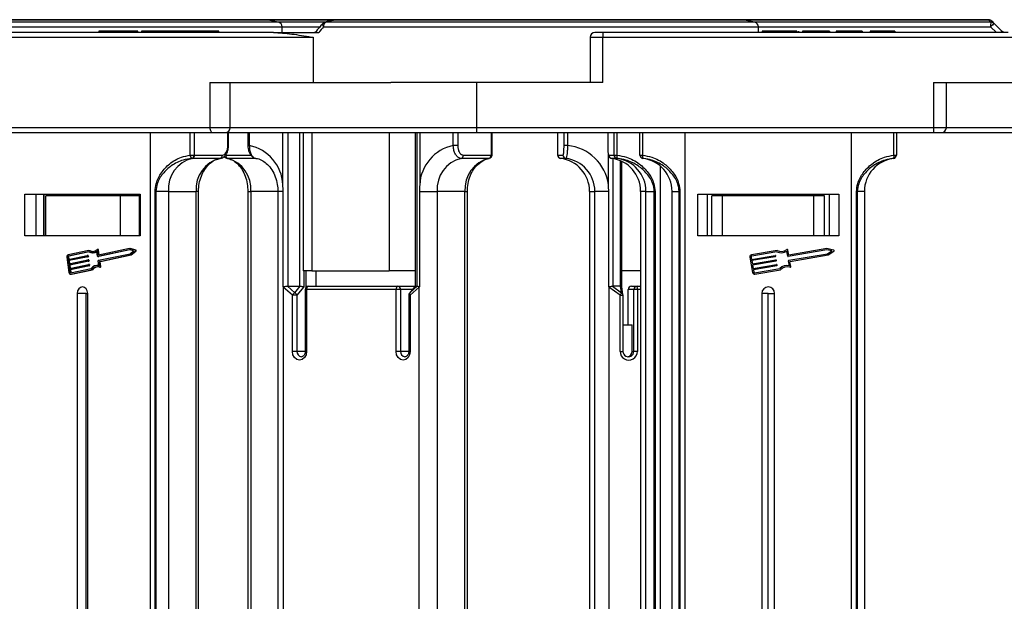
# Model space of a CAD drawing. Header units: millimetres. Extents: x -1177 to 904, y 240 to 1698.
# Tile 10 of 51: x -342 to -189, y 675 to 765. Entities that reach past the tile are written whole.
import ezdxf

# ---------------------------------------------------------------- set-up
doc = ezdxf.new("R2010")
doc.units = ezdxf.units.MM

msp = doc.modelspace()

# ---------------------------------------------------------------- linework, layer by layer
at = {"color": 8, "linetype": 'Continuous', "lineweight": 25}
for p, q in [((-302.098, 764.887), (-385.757, 764.887)), ((-383.894, 765.252), (-303.922, 765.252)), ((-303.922, 765.252), (-293.412, 765.252)), ((-294.822, 764.887), (-302.098, 764.887)), ((-227.833, 764.887), (-294.709, 764.887)), ((-293.343, 765.252), (-229.657, 765.252)), ((-229.657, 765.252), (-191.344, 765.252)), ((-190.978, 764.887), (-227.833, 764.887)), ((-386.316, 764.152), (-301.495, 764.152)), ((-301.495, 764.152), (-295.67, 764.152)), ((-295.036, 764.152), (-227.23, 764.152)), ((-227.23, 764.152), (-191.005, 764.152)), ((-253.467, 762.517), (-251.467, 762.517)), ((-309.609, 748.417), (-312.766, 748.417)), ((-271.189, 748.417), (-309.609, 748.417)), ((-197.911, 748.417), (-199.911, 748.417)), ((-180.189, 748.417), (-197.911, 748.417)), ((-309.869, 745.636), (-309.961, 745.636)), ((-306.619, 745.636), (-306.83, 745.636)), ((-310.307, 744.127), (-306.366, 744.127)), ((-305.601, 743.631), (-309.964, 743.631)), ((-268.845, 744.13), (-268.753, 744.13)), ((-258.537, 744.13), (-258.534, 744.13)), ((-250.599, 739.524), (-250.599, 744.104)), ((-249.912, 743.6), (-249.912, 723.667)), ((-248.746, 723.667), (-248.746, 743.261)), ((-314.539, 738.47), (-314.908, 738.47)), ((-306.841, 738.47), (-306.403, 738.47)), ((-302.16, 738.47), (-306.403, 738.47)), ((-301.353, 738.47), (-302.16, 738.47)), ((-272.98, 738.47), (-272.611, 738.47)), ((-298.093, 726.067), (-298.093, 723.597)), ((-297.897, 723.167), (-297.686, 723.167)), ((-281.16, 723.167), (-283.039, 723.167)), ((-281.744, 722.29), (-281.533, 722.29)), ((-248.783, 722.29), (-248.337, 722.29)), ((-245.601, 723.167), (-246.099, 723.167)), ((-297.897, 713.517), (-299.192, 713.517)), ((-297.897, 713.517), (-297.686, 713.517)), ((-281.744, 713.517), (-283.039, 713.517)), ((-281.744, 713.517), (-281.533, 713.517)), ((-248.783, 713.517), (-248.337, 713.517))]:
    msp.add_line(p, q, dxfattribs=at)
at = {"color": 7, "linetype": 'Continuous', "lineweight": 25}
for p, q in [((-304.069, 765.267), (-383.758, 765.267)), ((-293.265, 765.267), (-304.069, 765.267)), ((-302.098, 764.887), (-303.922, 765.252)), ((-293.463, 765.233), (-294.827, 764.87)), ((-229.804, 765.267), (-293.265, 765.267)), ((-191.336, 765.267), (-229.804, 765.267)), ((-227.833, 764.887), (-229.657, 765.252)), ((-302.842, 763.267), (-354.392, 763.267)), ((-330.073, 763.492), (-330.073, 763.267)), ((-328.825, 763.467), (-328.825, 763.267)), ((-327.657, 763.467), (-327.657, 763.267)), ((-325.811, 763.467), (-325.811, 763.267)), ((-324.71, 763.467), (-324.71, 763.267)), ((-324.023, 763.267), (-324.023, 763.492)), ((-323.453, 763.467), (-323.453, 763.267)), ((-322.512, 763.467), (-323.453, 763.467)), ((-322.512, 763.467), (-322.512, 763.267)), ((-321.696, 763.467), (-322.512, 763.467)), ((-321.696, 763.467), (-321.696, 763.267)), ((-318.37, 763.467), (-321.696, 763.467)), ((-318.37, 763.467), (-318.37, 763.267)), ((-317.366, 763.467), (-318.37, 763.467)), ((-317.366, 763.467), (-317.366, 763.267)), ((-316.425, 763.467), (-317.366, 763.467)), ((-316.425, 763.467), (-316.425, 763.267)), ((-314.179, 763.467), (-316.425, 763.467)), ((-314.179, 763.467), (-314.179, 763.267)), ((-312.865, 763.467), (-312.865, 763.267)), ((-312.857, 763.467), (-312.857, 763.267)), ((-311.871, 763.467), (-312.857, 763.467)), ((-311.871, 763.467), (-311.871, 763.267)), ((-311.389, 763.267), (-311.389, 763.492)), ((-302.842, 763.267), (-295.788, 763.267)), ((-301.495, 763.267), (-301.495, 764.152)), ((-251.467, 763.267), (-252.717, 763.267)), ((-251.467, 763.267), (-251.467, 762.517)), ((-188.278, 763.267), (-251.467, 763.267)), ((-227.23, 763.267), (-227.23, 764.152)), ((-226.65, 763.467), (-226.65, 763.267)), ((-223.795, 763.467), (-223.795, 763.267)), ((-222.531, 763.467), (-222.531, 763.267)), ((-221.225, 763.467), (-221.225, 763.267)), ((-220.957, 763.467), (-220.957, 763.267)), ((-220.342, 763.467), (-220.342, 763.267)), ((-217.265, 763.467), (-220.342, 763.467)), ((-217.265, 763.467), (-217.265, 763.267)), ((-216.111, 763.467), (-217.265, 763.467)), ((-216.111, 763.467), (-216.111, 763.267)), ((-215.111, 763.467), (-215.111, 763.267)), ((-211.034, 763.467), (-215.111, 763.467)), ((-211.034, 763.467), (-211.034, 763.267)), ((-209.803, 763.467), (-209.803, 763.267)), ((-208.65, 763.467), (-209.803, 763.467)), ((-208.65, 763.467), (-208.65, 763.267)), ((-207.885, 763.467), (-207.885, 763.267)), ((-207.267, 763.467), (-207.267, 763.267)), ((-207.111, 763.467), (-207.111, 763.267)), ((-205.957, 763.467), (-207.111, 763.467)), ((-205.957, 763.467), (-205.957, 763.267)), ((-191.005, 764.152), (-190.104, 763.267)), ((-189.245, 763.486), (-190.441, 764.682)), ((-354.826, 762.517), (-296.93, 762.517)), ((-296.676, 762.549), (-296.676, 755.467)), ((-253.467, 762.517), (-253.467, 755.467)), ((-251.467, 762.517), (-180.5, 762.517)), ((-251.467, 755.467), (-251.467, 762.517)), ((-312.766, 755.467), (-312.766, 748.417)), ((-312.766, 755.467), (-296.676, 755.467)), ((-309.609, 748.417), (-309.609, 755.467)), ((-296.676, 755.467), (-284.562, 755.467)), ((-271.189, 755.467), (-284.562, 755.467)), ((-271.189, 755.467), (-271.189, 748.417)), ((-251.467, 755.467), (-271.189, 755.467)), ((-199.911, 755.467), (-199.911, 748.417)), ((-199.911, 755.467), (-180.189, 755.467)), ((-197.911, 748.417), (-197.911, 755.467)), ((-312.766, 748.417), (-370.915, 748.417)), ((-199.911, 748.417), (-271.189, 748.417)), ((-271.189, 748.417), (-271.189, 747.667)), ((-199.911, 748.417), (-199.911, 747.667)), ((-370.481, 747.667), (-312.332, 747.667)), ((-322.033, 672.667), (-322.033, 747.667)), ((-315.827, 744.13), (-315.827, 747.667)), ((-315.222, 747.667), (-315.222, 744.13)), ((-312.332, 747.667), (-310.359, 747.667)), ((-310.359, 747.667), (-271.189, 747.667)), ((-309.961, 745.636), (-309.961, 747.667)), ((-309.869, 745.636), (-309.869, 747.667)), ((-306.83, 747.667), (-306.83, 745.636)), ((-306.619, 747.667), (-306.619, 745.636)), ((-301.38, 739.524), (-301.38, 747.667)), ((-300.608, 747.667), (-300.608, 723.667)), ((-298.716, 723.667), (-298.716, 747.667)), ((-298.206, 747.667), (-298.206, 726.067)), ((-296.892, 747.667), (-296.892, 726.067)), ((-284.818, 747.667), (-284.818, 726.067)), ((-280.738, 747.667), (-280.738, 723.665)), ((-280.728, 747.667), (-280.728, 723.667)), ((-280.454, 723.667), (-280.454, 747.667)), ((-280.042, 747.667), (-280.042, 739.524)), ((-274.803, 745.636), (-274.803, 747.667)), ((-274.105, 747.667), (-274.105, 745.636)), ((-271.189, 747.667), (-199.911, 747.667)), ((-268.845, 744.13), (-268.845, 747.667)), ((-268.753, 744.13), (-268.753, 747.667)), ((-258.537, 747.667), (-258.537, 744.13)), ((-258.534, 747.667), (-258.534, 744.13)), ((-257.535, 745.636), (-257.535, 747.667)), ((-256.983, 747.667), (-256.983, 745.636)), ((-250.726, 747.667), (-250.726, 745.636)), ((-250.723, 747.667), (-250.723, 745.636)), ((-249.724, 744.13), (-249.724, 747.667)), ((-249.278, 747.667), (-249.278, 744.13)), ((-245.689, 744.13), (-245.689, 747.667)), ((-245.294, 747.667), (-245.294, 744.13)), ((-238.689, 747.667), (-238.689, 672.667)), ((-212.689, 672.667), (-212.689, 747.667)), ((-206.084, 744.13), (-206.084, 747.667)), ((-205.689, 747.667), (-205.689, 744.13)), ((-199.911, 747.667), (-198.661, 747.667)), ((-198.661, 747.667), (-180.189, 747.667)), ((-306.83, 745.636), (-306.738, 745.636)), ((-306.826, 745.636), (-306.828, 745.585)), ((-274.105, 745.636), (-274.803, 745.636)), ((-256.983, 745.636), (-257.535, 745.636)), ((-250.723, 745.636), (-250.726, 745.636)), ((-315.827, 744.13), (-315.222, 744.13)), ((-315.524, 743.631), (-315.598, 743.635)), ((-311.187, 743.631), (-315.524, 743.631)), ((-315.222, 744.13), (-315.166, 744.127)), ((-315.166, 744.127), (-310.829, 744.127)), ((-269.258, 743.631), (-273.596, 743.631)), ((-273.238, 744.127), (-268.901, 744.127)), ((-269.185, 743.635), (-269.258, 743.631)), ((-268.901, 744.127), (-268.845, 744.13)), ((-258.534, 744.13), (-258.523, 744.127)), ((-258.523, 744.127), (-257.699, 744.127)), ((-258.281, 743.694), (-258.29, 743.699)), ((-257.263, 743.631), (-258.087, 743.631)), ((-250.559, 744.127), (-249.735, 744.127)), ((-249.299, 743.631), (-250.123, 743.631)), ((-249.735, 744.127), (-249.724, 744.13)), ((-249.724, 744.13), (-249.278, 744.13)), ((-249.285, 743.635), (-249.299, 743.631)), ((-245.689, 744.13), (-245.294, 744.13)), ((-245.25, 743.635), (-245.25, 743.631)), ((-206.128, 743.631), (-206.128, 743.635)), ((-206.084, 744.13), (-205.689, 744.13)), ((-248.543, 723.615), (-248.543, 743.169)), ((-242.557, 742.463), (-242.557, 672.667)), ((-341.613, 738.067), (-323.665, 738.067)), ((-341.613, 731.567), (-341.613, 738.067)), ((-339.878, 731.567), (-339.878, 738.067)), ((-338.712, 738.067), (-338.712, 731.567)), ((-338.654, 738.067), (-338.654, 731.567)), ((-338.333, 731.567), (-338.333, 737.767)), ((-326.717, 737.767), (-338.333, 737.767)), ((-326.717, 731.567), (-326.717, 737.767)), ((-323.725, 737.767), (-326.717, 737.767)), ((-323.725, 731.567), (-323.725, 737.767)), ((-323.665, 738.067), (-323.665, 731.567)), ((-321.316, 672.667), (-321.316, 738.47)), ((-321.316, 738.47), (-321.199, 738.47)), ((-319.245, 738.47), (-321.199, 738.47)), ((-321.199, 738.47), (-321.199, 672.667)), ((-319.245, 738.47), (-314.908, 738.47)), ((-319.245, 738.47), (-319.245, 672.667)), ((-314.908, 672.667), (-314.908, 738.47)), ((-314.539, 672.667), (-314.539, 738.47)), ((-306.841, 738.47), (-306.841, 672.667)), ((-306.403, 738.47), (-306.403, 672.667)), ((-302.16, 738.47), (-302.16, 672.667)), ((-301.353, 723.584), (-301.353, 738.47)), ((-280.068, 738.47), (-277.317, 738.47)), ((-280.068, 738.47), (-280.068, 723.584)), ((-272.98, 738.47), (-277.317, 738.47)), ((-277.317, 738.47), (-277.317, 672.667)), ((-272.98, 672.667), (-272.98, 738.47)), ((-272.611, 672.667), (-272.611, 738.47)), ((-253.566, 738.47), (-253.566, 672.667)), ((-253.554, 738.47), (-253.566, 738.47)), ((-253.554, 738.47), (-252.73, 738.47)), ((-253.554, 738.47), (-253.554, 672.667)), ((-250.567, 738.47), (-252.73, 738.47)), ((-252.73, 672.667), (-252.73, 738.47)), ((-250.567, 723.584), (-250.567, 738.47)), ((-245.601, 738.47), (-245.601, 672.667)), ((-245.601, 738.47), (-245.589, 738.47)), ((-244.765, 738.47), (-245.589, 738.47)), ((-245.589, 738.47), (-245.589, 672.667)), ((-244.765, 738.47), (-243.453, 738.47)), ((-244.765, 672.667), (-244.765, 738.47)), ((-243.335, 738.47), (-243.453, 738.47)), ((-243.453, 672.667), (-243.453, 738.47)), ((-243.335, 738.47), (-243.335, 672.667)), ((-240.689, 738.47), (-239.568, 738.47)), ((-240.689, 672.667), (-240.689, 738.47)), ((-239.568, 738.47), (-239.453, 738.47)), ((-239.568, 672.667), (-239.568, 738.47)), ((-239.453, 738.47), (-239.453, 672.667)), ((-236.689, 738.067), (-214.689, 738.067)), ((-236.689, 731.567), (-236.689, 738.067)), ((-235.189, 738.067), (-235.189, 731.567)), ((-235.189, 738.067), (-235.189, 731.567)), ((-234.489, 731.567), (-234.489, 737.767)), ((-232.808, 737.767), (-234.489, 737.767)), ((-232.808, 731.567), (-232.808, 737.767)), ((-218.57, 737.767), (-232.808, 737.767)), ((-218.57, 731.567), (-218.57, 737.767)), ((-216.889, 737.767), (-218.57, 737.767)), ((-216.889, 731.567), (-216.889, 737.767)), ((-216.189, 738.067), (-216.189, 731.567)), ((-214.689, 738.067), (-214.689, 731.567)), ((-211.925, 672.667), (-211.925, 738.47)), ((-211.925, 738.47), (-211.81, 738.47)), ((-210.689, 738.47), (-211.81, 738.47)), ((-211.81, 738.47), (-211.81, 672.667)), ((-210.689, 738.47), (-210.689, 672.667)), ((-323.665, 731.567), (-341.613, 731.567)), ((-214.689, 731.567), (-236.689, 731.567)), ((-330.207, 729.413), (-330.323, 729.413)), ((-325.282, 729.566), (-330.132, 728.55)), ((-324.438, 729.321), (-325.282, 729.566)), ((-325.282, 729.566), (-325.166, 729.566)), ((-324.322, 729.321), (-325.166, 729.566)), ((-216.529, 729.566), (-222.474, 728.55)), ((-215.494, 729.321), (-216.529, 729.566)), ((-335.083, 728.238), (-334.747, 725.826)), ((-334.919, 728.272), (-334.863, 727.87)), ((-334.919, 728.272), (-334.804, 728.272)), ((-331.628, 729.272), (-334.879, 728.591)), ((-334.863, 727.87), (-331.891, 728.492)), ((-331.651, 729.06), (-334.851, 728.39)), ((-334.851, 728.39), (-334.736, 728.39)), ((-331.863, 728.291), (-334.835, 727.669)), ((-334.804, 728.272), (-334.751, 727.894)), ((-331.618, 729.043), (-334.736, 728.39)), ((-331.748, 728.291), (-334.72, 727.669)), ((-331.769, 728.493), (-331.884, 728.493)), ((-331.863, 728.291), (-331.748, 728.291)), ((-331.843, 728.451), (-331.829, 728.35)), ((-331.843, 728.451), (-331.728, 728.451)), ((-331.829, 728.35), (-331.714, 728.35)), ((-331.728, 728.451), (-331.714, 728.35)), ((-331.628, 729.272), (-331.512, 729.272)), ((-331.083, 728.913), (-330.968, 728.913)), ((-330.275, 728.365), (-330.383, 729.142)), ((-330.132, 728.55), (-330.241, 729.328)), ((-330.241, 729.328), (-330.125, 729.328)), ((-330.234, 728.323), (-330.118, 728.323)), ((-325.287, 729.358), (-330.227, 728.324)), ((-330.227, 728.324), (-330.111, 728.324)), ((-330.143, 727.721), (-325.203, 728.755)), ((-330.02, 728.574), (-330.125, 729.328)), ((-330.111, 728.324), (-330.118, 728.323)), ((-325.239, 729.344), (-330.111, 728.324)), ((-329.951, 727.554), (-325.142, 728.561)), ((-329.835, 727.554), (-325.026, 728.561)), ((-324.667, 729.178), (-325.287, 729.358)), ((-325.203, 728.755), (-324.667, 729.178)), ((-325.142, 728.561), (-324.412, 729.136)), ((-325.142, 728.561), (-325.026, 728.561)), ((-325.026, 728.561), (-324.296, 729.136)), ((-324.438, 729.321), (-324.322, 729.321)), ((-324.412, 729.136), (-324.296, 729.136)), ((-228.543, 728.238), (-228.131, 725.826)), ((-228.342, 728.272), (-228.274, 727.87)), ((-224.307, 729.272), (-228.293, 728.591)), ((-228.274, 727.87), (-224.63, 728.492)), ((-224.336, 729.06), (-228.259, 728.39)), ((-224.596, 728.291), (-228.239, 727.669)), ((-224.572, 728.451), (-224.554, 728.35)), ((-222.65, 728.365), (-222.782, 729.142)), ((-222.474, 728.55), (-222.607, 729.328)), ((-216.536, 729.358), (-222.591, 728.324)), ((-222.488, 727.721), (-216.433, 728.755)), ((-222.252, 727.554), (-216.357, 728.561)), ((-215.775, 729.178), (-216.536, 729.358)), ((-216.433, 728.755), (-215.775, 729.178)), ((-216.357, 728.561), (-215.463, 729.136)), ((-334.835, 727.669), (-334.765, 727.167)), ((-334.835, 727.669), (-334.72, 727.669)), ((-334.765, 727.167), (-331.793, 727.789)), ((-331.765, 727.588), (-334.737, 726.966)), ((-334.737, 726.966), (-334.667, 726.463)), ((-334.737, 726.966), (-334.622, 726.966)), ((-334.72, 727.669), (-334.653, 727.19)), ((-334.667, 726.463), (-331.695, 727.085)), ((-331.667, 726.884), (-334.639, 726.262)), ((-331.649, 727.588), (-334.622, 726.966)), ((-334.622, 726.966), (-334.555, 726.487)), ((-331.551, 726.884), (-334.524, 726.262)), ((-334.487, 725.777), (-331.287, 726.447)), ((-331.67, 727.79), (-331.786, 727.79)), ((-331.765, 727.588), (-331.649, 727.588)), ((-331.745, 727.747), (-331.731, 727.647)), ((-331.745, 727.747), (-331.629, 727.747)), ((-331.731, 727.647), (-331.615, 727.647)), ((-331.572, 727.086), (-331.688, 727.086)), ((-331.667, 726.884), (-331.551, 726.884)), ((-331.647, 727.044), (-331.633, 726.943)), ((-331.647, 727.044), (-331.531, 727.044)), ((-331.633, 726.943), (-331.517, 726.943)), ((-331.629, 727.747), (-331.615, 727.647)), ((-331.531, 727.044), (-331.517, 726.943)), ((-330.21, 726.914), (-330.326, 726.914)), ((-330.069, 726.885), (-330.177, 727.662)), ((-329.884, 726.768), (-329.985, 727.495)), ((-329.985, 727.495), (-329.869, 727.495)), ((-329.966, 726.649), (-329.85, 726.649)), ((-329.951, 727.554), (-329.835, 727.554)), ((-329.884, 726.768), (-329.768, 726.768)), ((-329.768, 726.768), (-329.869, 727.495)), ((-228.239, 727.669), (-228.153, 727.167)), ((-228.153, 727.167), (-224.51, 727.789)), ((-224.476, 727.588), (-228.119, 726.966)), ((-228.119, 726.966), (-228.033, 726.463)), ((-228.033, 726.463), (-224.39, 727.085)), ((-224.356, 726.884), (-227.999, 726.262)), ((-227.813, 725.777), (-223.889, 726.447)), ((-224.451, 727.747), (-224.434, 727.647)), ((-224.331, 727.044), (-224.314, 726.943)), ((-222.397, 726.885), (-222.529, 727.662)), ((-222.17, 726.768), (-222.294, 727.495)), ((-334.639, 726.262), (-334.583, 725.86)), ((-334.639, 726.262), (-334.524, 726.262)), ((-334.583, 725.86), (-334.468, 725.86)), ((-334.524, 726.262), (-334.468, 725.86)), ((-334.501, 725.571), (-334.386, 725.571)), ((-334.459, 725.576), (-331.207, 726.256)), ((-334.459, 725.576), (-334.343, 725.576)), ((-334.386, 725.571), (-334.343, 725.576)), ((-334.343, 725.576), (-331.092, 726.256)), ((-331.207, 726.256), (-331.092, 726.256)), ((-296.892, 726.067), (-298.206, 726.067)), ((-297.746, 723.525), (-297.746, 726.067)), ((-296.892, 726.067), (-284.818, 726.067)), ((-296.197, 723.667), (-296.197, 726.067)), ((-280.738, 726.067), (-284.818, 726.067)), ((-245.601, 726.067), (-248.543, 726.067)), ((-227.999, 726.262), (-227.93, 725.86)), ((-227.778, 725.576), (-223.792, 726.256)), ((-301.316, 723.559), (-301.316, 672.667)), ((-299.889, 722.29), (-301.316, 723.559)), ((-300.686, 723.67), (-299.531, 722.643)), ((-300.608, 723.667), (-298.716, 723.667)), ((-299.531, 722.643), (-298.67, 723.668)), ((-298.093, 723.597), (-299.192, 722.29)), ((-297.397, 723.667), (-283.447, 723.667)), ((-283.447, 723.667), (-280.74, 723.667)), ((-280.737, 723.67), (-281.627, 722.611)), ((-281.594, 722.643), (-280.439, 723.67)), ((-280.733, 723.668), (-281.594, 722.643)), ((-280.105, 723.559), (-281.533, 722.29)), ((-280.73, 723.665), (-280.733, 723.668)), ((-280.728, 723.667), (-280.454, 723.667)), ((-280.105, 672.667), (-280.105, 723.559)), ((-250.522, 723.559), (-250.522, 672.667)), ((-248.783, 722.29), (-250.522, 723.559)), ((-249.962, 723.67), (-248.556, 722.643)), ((-248.746, 723.667), (-249.912, 723.667)), ((-248.556, 722.643), (-248.719, 723.668)), ((-248.344, 722.368), (-248.543, 723.62)), ((-247.033, 723.667), (-246.154, 723.667)), ((-246.154, 723.667), (-245.601, 723.667)), ((-333.455, 722.567), (-333.455, 672.667)), ((-332.061, 722.567), (-333.455, 722.567)), ((-332.061, 722.567), (-331.823, 722.567)), ((-332.061, 672.667), (-332.061, 722.567)), ((-331.823, 672.667), (-331.823, 722.567)), ((-299.889, 713.517), (-299.889, 722.29)), ((-299.192, 722.29), (-299.889, 722.29)), ((-299.192, 722.29), (-299.192, 713.517)), ((-297.897, 723.167), (-297.897, 713.517)), ((-297.686, 723.167), (-297.686, 713.517)), ((-283.736, 723.167), (-297.686, 723.167)), ((-283.736, 713.517), (-283.736, 723.167)), ((-283.039, 723.167), (-283.736, 723.167)), ((-283.039, 723.167), (-283.039, 713.517)), ((-281.744, 722.29), (-281.744, 713.517)), ((-281.533, 722.29), (-281.533, 713.517)), ((-248.783, 713.517), (-248.783, 722.29)), ((-248.337, 713.517), (-248.337, 722.29)), ((-247.53, 717.667), (-247.53, 723.167)), ((-246.651, 723.167), (-247.53, 723.167)), ((-246.651, 713.517), (-246.651, 723.167)), ((-246.099, 723.167), (-246.651, 723.167)), ((-246.099, 723.167), (-246.099, 713.517)), ((-226.689, 722.567), (-226.689, 672.667)), ((-225.689, 722.567), (-226.689, 722.567)), ((-225.689, 722.567), (-224.689, 722.567)), ((-225.689, 672.667), (-225.689, 722.567)), ((-224.689, 672.667), (-224.689, 722.567)), ((-248.337, 717.667), (-246.925, 717.667)), ((-246.925, 713.517), (-246.925, 717.667)), ((-299.192, 713.517), (-299.889, 713.517)), ((-283.039, 713.517), (-283.736, 713.517)), ((-246.925, 713.517), (-246.651, 713.517)), ((-246.099, 713.517), (-246.651, 713.517))]:
    msp.add_line(p, q, dxfattribs=at)
at = {"color": 7, "linetype": 'Continuous', "lineweight": 25, "flags": 128}
for points in [[(-191.344, 765.252), (-191.343, 765.255), (-191.342, 765.258), (-191.341, 765.261), (-191.34, 765.263), (-191.339, 765.264), (-191.338, 765.266), (-191.337, 765.266), (-191.336, 765.267)], [(-188.874, 763.267), (-188.873, 763.27), (-188.872, 763.274), (-188.871, 763.276), (-188.871, 763.279), (-188.871, 763.28), (-188.87, 763.282), (-188.87, 763.283), (-188.87, 763.283)], [(-312.766, 748.417), (-312.757, 748.27), (-312.733, 748.13), (-312.693, 748), (-312.639, 747.886), (-312.573, 747.793), (-312.498, 747.724), (-312.417, 747.681), (-312.332, 747.667)], [(-330.241, 729.328), (-330.247, 729.352), (-330.257, 729.374), (-330.272, 729.392), (-330.291, 729.405), (-330.311, 729.412), (-330.332, 729.412), (-330.352, 729.406), (-330.37, 729.394)], [(-330.21, 726.914), (-330.116, 726.91), (-330.072, 726.905)], [(-329.988, 726.652), (-329.968, 726.649), (-329.947, 726.651), (-329.927, 726.66), (-329.91, 726.675), (-329.896, 726.694), (-329.887, 726.717), (-329.883, 726.742), (-329.884, 726.768)], [(-331.823, 722.567), (-331.885, 722.949), (-332.062, 723.274), (-332.327, 723.49), (-332.639, 723.567), (-332.951, 723.49), (-333.216, 723.274), (-333.393, 722.949), (-333.455, 722.567)], [(-297.397, 723.667), (-297.453, 723.657), (-297.508, 723.628), (-297.558, 723.582), (-297.601, 723.52), (-297.637, 723.444), (-297.664, 723.358), (-297.68, 723.264), (-297.686, 723.167)], [(-283.447, 723.667), (-283.503, 723.657), (-283.557, 723.628), (-283.607, 723.582), (-283.651, 723.52), (-283.687, 723.444), (-283.714, 723.358), (-283.73, 723.264), (-283.736, 723.167)], [(-297.686, 713.517), (-297.77, 713), (-298.009, 712.562), (-298.366, 712.269), (-298.787, 712.167), (-299.209, 712.269), (-299.566, 712.562), (-299.805, 713), (-299.889, 713.517)], [(-281.533, 713.517), (-281.617, 713), (-281.856, 712.562), (-282.213, 712.269), (-282.634, 712.167), (-283.056, 712.269), (-283.413, 712.562), (-283.652, 713), (-283.736, 713.517)]]:
    msp.add_lwpolyline(points, dxfattribs=at)
at = {"color": 8, "linetype": 'Continuous', "lineweight": 25, "flags": 128}
for points in [[(-295.203, 764.635), (-295.224, 764.599), (-295.232, 764.533), (-295.217, 764.452), (-295.177, 764.359), (-295.116, 764.257), (-295.036, 764.152)], [(-281.594, 722.643), (-281.625, 722.613), (-281.627, 722.611)]]:
    msp.add_lwpolyline(points, dxfattribs=at)
at = {"color": 7, "linetype": 'Continuous', "lineweight": 25}
for centre, radius, start, end in [((-304.069, 764.517), 0.75, 78.69007, 90), ((-302.245, 764.152), 0.75, 0, 78.69007), ((-294.63, 764.152), 0.75, 104.9834, 139.90747), ((-294.265, 764.25), 0.777, 124.88417, 187.27641), ((-294.734, 764.538), 0.35, 86.02029, 104.9009), ((-293.265, 764.517), 0.75, 90, 104.95343), ((-293.369, 764.902), 0.351, 85.86096, 104.87501), ((-293.264, 765.045), 0.222, 90.20286, 110.88752), ((-229.804, 764.517), 0.75, 78.69007, 90), ((-227.98, 764.152), 0.75, 0, 78.69007), ((-191.306, 764.543), 0.71, 45.21783, 93.08242), ((-191.336, 764.517), 0.75, 45, 90), ((-184.784, 764.29), 6.222, 174.49777, 181.27841), ((-190.941, 764.178), 0.71, 45.21868, 92.97035), ((-252.717, 762.517), 0.75, 90, 180), ((-186.507, 759.933), 6.167, 129.63529, 136.8334), ((-186.224, 760.088), 4.547, 131.64091, 135.65204), ((-295.629, 762.516), 1.3, 178.20125, 179.98801), ((-296.93, 763.525), 1.008, 270.03135, 284.59249), ((-310.359, 748.417), 0.75, 270, 360), ((-198.661, 748.417), 0.75, 270, 360), ((-307.943, 739.199), 6.572, 2.83539, 78.37488), ((-273.478, 739.199), 6.572, 101.62493, 177.16464), ((-257.701, 738.497), 7.176, 8.23413, 84.25681), ((-314.311, 738.834), 4.948, 104.19356, 184.21713), ((-315.247, 744.098), 0.581, 176.77907, 232.81078), ((-315.718, 744.117), 0.497, 283.97933, 1.54161), ((-315.641, 744.092), 0.476, 284.19368, 4.21782), ((-309.973, 738.834), 4.948, 104.19389, 184.2168), ((-311.303, 744.092), 0.476, 284.19447, 4.21476), ((-309.835, 744.086), 0.473, 175.04989, 254.16765), ((-311.307, 738.895), 4.923, 355.0504, 74.16837), ((-272.383, 738.834), 4.948, 104.19368, 184.21701), ((-273.712, 744.092), 0.476, 284.19368, 4.21782), ((-268.045, 738.834), 4.948, 104.19363, 184.21684), ((-269.375, 744.092), 0.476, 284.19497, 4.21652), ((-269.297, 744.076), 0.455, 284.25306, 6.88303), ((-269.253, 744.13), 0.5, 279.02224, 0), ((-258.037, 744.13), 0.5, 180, 239.58963), ((-258.024, 744.126), 0.499, 179.85759, 262.74396), ((-258.743, 738.483), 5.189, 359.85513, 82.74571), ((-257.2, 744.126), 0.499, 179.85646, 262.74509), ((-257.919, 738.483), 5.189, 359.85513, 82.74571), ((-250.06, 744.126), 0.499, 179.85383, 262.74577), ((-250.778, 738.484), 5.189, 359.85485, 82.74599), ((-249.236, 744.126), 0.499, 179.85383, 262.74577), ((-249.222, 744.134), 0.503, 180.38642, 262.80549), ((-247.803, 743.862), 1.498, 169.68235, 188.70746), ((-249.954, 738.483), 5.189, 359.85504, 82.7458), ((-245.19, 744.131), 0.499, 180.05133, 263.0325), ((-245.189, 744.127), 0.5, 180, 262.94587), ((-244.561, 743.945), 0.756, 165.83184, 204.21447), ((-245.889, 738.47), 5.2, 0, 82.94587), ((-205.489, 738.47), 5.2, 97.05413, 180), ((-206.817, 743.945), 0.756, 335.78668, 14.16873), ((-206.188, 744.131), 0.499, 276.96858, 359.94856), ((-206.189, 744.127), 0.5, 277.05413, 0), ((-330.214, 729.323), 0.0897, 2.91159, 85.17412), ((-222.708, 729.311), 0.102, 9.69313, 125.20814), ((-334.785, 728.301), 0.305, 108.02148, 191.94227), ((-334.82, 728.293), 0.102, 108.01282, 191.94416), ((-334.704, 728.293), 0.102, 108.01282, 191.94416), ((-331.887, 728.449), 0.0434, 1.97088, 96.11713), ((-331.879, 728.34), 0.0508, 288.00528, 11.96572), ((-331.772, 728.449), 0.0446, 2.67068, 85.41537), ((-331.763, 728.34), 0.0508, 288.00528, 11.96572), ((-331.082, 730.096), 1.182, 241.21856, 306.21054), ((-331.081, 730.171), 1.053, 238.70691, 312.41578), ((-330.961, 730.171), 1.055, 238.53672, 266.51598), ((-330.973, 730.106), 1.193, 270.27944, 300.16958), ((-330.232, 728.367), 0.0434, 181.92642, 276.14398), ((-324.482, 729.22), 0.11, 309.76408, 66.10181), ((-324.367, 729.22), 0.11, 309.76408, 66.10181), ((-228.242, 728.289), 0.306, 99.69313, 189.69313), ((-228.242, 728.289), 0.102, 99.69313, 189.69313), ((-224.622, 728.442), 0.051, 9.69313, 99.69313), ((-224.605, 728.342), 0.051, 279.69313, 9.69313), ((-223.64, 730.632), 1.719, 246.13383, 299.92978), ((-223.64, 730.632), 1.515, 243.87547, 305.20814), ((-222.599, 728.374), 0.051, 189.69313, 279.69313), ((-215.518, 729.221), 0.102, 302.71459, 76.67167), ((-331.789, 727.746), 0.0434, 1.96174, 96.12627), ((-331.781, 727.636), 0.0508, 288.02186, 11.92739), ((-331.69, 727.042), 0.0434, 1.9403, 96.13011), ((-331.674, 727.745), 0.0446, 2.65991, 85.42615), ((-331.683, 726.933), 0.0508, 288.02186, 11.92739), ((-331.665, 727.636), 0.0508, 288.02186, 11.92739), ((-331.576, 727.042), 0.0446, 2.64153, 85.42371), ((-331.567, 726.933), 0.0508, 288.01101, 11.93823), ((-330.319, 725.668), 1.242, 78.38011, 141.18795), ((-330.325, 725.613), 1.092, 72.08239, 143.91374), ((-330.177, 725.565), 1.147, 94.54231, 142.92302), ((-330.127, 727.672), 0.0508, 108.00378, 191.96094), ((-329.935, 727.506), 0.0508, 108.03357, 191.91568), ((-329.82, 727.506), 0.0508, 108.03357, 191.91568), ((-329.865, 726.746), 0.0988, 278.39186, 12.52511), ((-224.502, 727.739), 0.051, 9.69313, 99.69313), ((-224.485, 727.638), 0.051, 279.69313, 9.69313), ((-224.382, 727.035), 0.051, 9.69313, 99.69313), ((-224.364, 726.935), 0.051, 279.69313, 9.69313), ((-222.711, 725.195), 1.719, 79.45647, 133.25242), ((-222.711, 725.195), 1.515, 74.17812, 135.51079), ((-222.479, 727.67), 0.051, 99.69313, 189.69313), ((-222.27, 726.751), 0.102, 254.17812, 9.69313), ((-222.244, 727.504), 0.051, 99.69313, 189.69313), ((-334.487, 725.834), 0.26, 181.94336, 276.13336), ((-334.496, 725.863), 0.0868, 181.95273, 276.11767), ((-334.366, 725.871), 0.103, 186.08448, 232.81168), ((-227.83, 725.877), 0.306, 189.69313, 279.69313), ((-227.83, 725.877), 0.102, 189.69313, 279.69313), ((-300.495, 723.071), 0.956, 143.8861, 149.31934), ((-297.397, 723.167), 0.5, 90, 180), ((-283.498, 723.208), 0.461, 354.79953, 83.61693), ((-279.415, 723.969), 0.803, 204.63068, 210.72622), ((-254.894, 726.712), 5.39, 324.20219, 325.18729), ((-247.031, 723.168), 0.498, 90.17494, 180.17275), ((-246.152, 723.168), 0.499, 90.1749, 180.17106), ((-247.278, 723.29), 1.186, 354.02539, 18.51253), ((-225.689, 722.567), 1, 0, 180), ((-299.045, 721.793), 0.979, 119.79295, 149.54918), ((-299.834, 722.013), 0.699, 23.31394, 64.35291), ((-281.244, 722.29), 0.5, 139.9648, 180), ((-281.25, 722.52), 0.365, 160.3028, 219.21657), ((-251.075, 724.009), 2.866, 323.12625, 331.5313), ((-248.837, 722.29), 0.5, 0, 9.06759), ((-247.441, 713.51), 1.342, 179.72026, 0.27974), ((-247.496, 713.512), 0.845, 179.72003, 0.27997), ((-247.774, 713.514), 0.848, 279.54423, 0.15284)]:
    msp.add_arc(centre, radius, start, end, dxfattribs=at)
at = {"color": 8, "linetype": 'Continuous', "lineweight": 25}
for centre, radius, start, end in [((-296.053, 763.329), 0.184, 145.55762, 199.99297), ((-258.039, 744.126), 0.495, 179.47905, 239.50495), ((-248.721, 722.296), 0.384, 10.80607, 64.52968), ((-298.411, 713.446), 0.784, 174.80262, 263.54147), ((-282.258, 713.446), 0.784, 174.80262, 263.54147)]:
    msp.add_arc(centre, radius, start, end, dxfattribs=at)
at = {"color": 7, "linetype": 'Continuous', "lineweight": 25}
for centre, major_axis, ratio, start_param, end_param in [((-271.23, 762.206), (42.006, 41.13), 0.3184331, 1.8402176, 1.8606962), ((-300.16, 724.592), (1.956, -0.59), 0.704898, 4.2826045, 4.3053247), ((-300.801, 724.667), (-0.773, 0.773), 0.8218828, 2.3747737, 2.4536502), ((-298.909, 724.667), (-0.773, 0.773), 0.8218828, 2.4536502, 2.4999534), ((-279.738, 724.667), (0.997, 0.997), 0.0713967, 3.1665652, 3.2128684), ((-279.464, 724.667), (0.997, 0.997), 0.0713967, 3.2128684, 3.291745), ((-278.949, 724.592), (1.997, 1.494), 0.0685133, 4.0445292, 4.0672495), ((-250.742, 724.592), (1.952, -1.364), 0.3198437, 5.0196358, 5.0423561), ((-250.709, 724.667), (0.948, -0.948), 0.3364684, 5.8797393, 5.9586159), ((-249.543, 724.667), (0.948, -0.948), 0.3364684, 5.9586159, 6.0049191)]:
    msp.add_ellipse(centre, major_axis=major_axis, ratio=ratio, start_param=start_param, end_param=end_param, dxfattribs=at)
for points, knots in [([(-294.709, 764.887), (-294.353, 764.982), (-293.897, 765.104), (-293.442, 765.226), (-293.343, 765.252)], [0, 0, 0, 0, 0.7828274, 1, 1, 1, 1]), ([(-191.344, 765.252), (-191.261, 765.169), (-191.139, 765.047), (-191.016, 764.925), (-190.978, 764.887)], [0, 0, 0, 0, 0.6855349, 1, 1, 1, 1]), ([(-190.441, 764.682), (-190.479, 764.72), (-190.601, 764.842), (-190.722, 764.964), (-190.806, 765.047)], [0, 0, 0, 0, 0.31447545, 1, 1, 1, 1]), ([(-328.825, 763.467), (-329.175, 763.467), (-329.871, 763.467), (-330.004, 763.467), (-330.07, 763.467)], [0, 0, 0, 0, 0.5028814, 1, 1, 1, 1]), ([(-327.657, 763.467), (-327.89, 763.467), (-328.306, 763.467), (-328.666, 763.467), (-328.825, 763.467)], [0, 0, 0, 0, 0.5595623, 1, 1, 1, 1]), ([(-325.811, 763.467), (-326.14, 763.467), (-326.728, 763.467), (-327.373, 763.467), (-327.657, 763.467)], [0, 0, 0, 0, 0.5599547, 1, 1, 1, 1]), ([(-324.71, 763.467), (-324.886, 763.467), (-325.2, 763.467), (-325.624, 763.467), (-325.811, 763.467)], [0, 0, 0, 0, 0.560171, 1, 1, 1, 1]), ([(-324.025, 763.467), (-324.063, 763.467), (-324.139, 763.467), (-324.519, 763.467), (-324.71, 763.467)], [0, 0, 0, 0, 0.4964306, 1, 1, 1, 1]), ([(-312.865, 763.467), (-312.984, 763.467), (-313.163, 763.467), (-313.447, 763.467), (-313.818, 763.467), (-314.019, 763.467), (-314.179, 763.467)], [0, 0, 0, 0, 0.249395, 0.3744233, 0.4994515, 1, 1, 1, 1]), ([(-311.397, 763.467), (-311.394, 763.467), (-311.328, 763.467), (-311.529, 763.467), (-311.757, 763.467), (-311.871, 763.467)], [0, 0, 0, 0, 0.02123686, 0.50978793, 1, 1, 1, 1]), ([(-302.842, 763.267), (-301.916, 763.207), (-300.051, 763.087), (-297.974, 762.735), (-296.929, 762.557)], [0, 0, 0, 0, 0.4966721, 1, 1, 1, 1]), ([(-296.178, 763.468), (-296.204, 763.437), (-296.274, 763.351), (-296.378, 763.287), (-296.437, 763.274), (-296.462, 763.269)], [0, 0, 0, 0, 0.2445628, 0.6837656, 1, 1, 1, 1]), ([(-295.204, 764.635), (-295.288, 764.535), (-295.624, 764.134), (-295.956, 763.734), (-296.205, 763.433)], [0, 0, 0, 0, 0.2499562, 1, 1, 1, 1]), ([(-223.795, 763.467), (-224.242, 763.467), (-225.135, 763.467), (-226.127, 763.467), (-226.594, 763.467), (-226.631, 763.467), (-226.65, 763.467)], [0, 0, 0, 0, 0.2798259, 0.5586385, 0.7789883, 1, 1, 1, 1]), ([(-222.531, 763.467), (-222.761, 763.467), (-223.171, 763.467), (-223.604, 763.467), (-223.795, 763.467)], [0, 0, 0, 0, 0.5595625, 1, 1, 1, 1]), ([(-221.225, 763.467), (-221.403, 763.467), (-221.719, 763.467), (-222.283, 763.467), (-222.531, 763.467)], [0, 0, 0, 0, 0.559957, 1, 1, 1, 1]), ([(-207.885, 763.467), (-208.024, 763.467), (-208.234, 763.467), (-208.464, 763.467), (-208.653, 763.467), (-208.651, 763.467), (-208.65, 763.467)], [0, 0, 0, 0, 0.2493984, 0.374426, 0.4994551, 1, 1, 1, 1]), ([(-207.267, 763.467), (-207.307, 763.467), (-207.387, 763.467), (-207.6, 763.467), (-207.777, 763.467), (-207.885, 763.467)], [0, 0, 0, 0, 0.2807481, 0.5609349, 1, 1, 1, 1]), ([(-207.111, 763.467), (-207.117, 763.467), (-207.127, 763.467), (-207.225, 763.467), (-207.267, 763.467)], [0, 0, 0, 0, 0.5609945, 1, 1, 1, 1]), ([(-188.87, 763.283), (-188.928, 763.299), (-189.068, 763.338), (-189.18, 763.431), (-189.245, 763.486)], [0, 0, 0, 0, 0.4157214, 1, 1, 1, 1]), ([(-296.929, 762.557), (-296.901, 762.553), (-296.846, 762.546), (-296.773, 762.544), (-296.717, 762.546), (-296.688, 762.548), (-296.676, 762.549)], [0, 0, 0, 0, 0.3366046, 0.6542079, 0.86226, 1, 1, 1, 1]), ([(-311.082, 743.658), (-311.046, 743.658), (-310.86, 743.659), (-310.549, 743.859), (-310.199, 744.241), (-309.951, 744.832), (-309.857, 745.344), (-309.871, 745.617), (-309.872, 745.637)], [0, 0, 0, 0, 0.04724552, 0.24260118, 0.4538344, 0.70599773, 0.97943727, 1, 1, 1, 1]), ([(-310.829, 744.127), (-310.767, 744.134), (-310.607, 744.152), (-310.363, 744.33), (-310.141, 744.672), (-309.99, 745.125), (-309.971, 745.466), (-309.961, 745.636)], [0, 0, 0, 0, 0.1369161, 0.3517123, 0.5676394, 0.7838228, 1, 1, 1, 1]), ([(-306.828, 745.585), (-306.828, 745.575), (-306.84, 745.316), (-306.739, 744.796), (-306.465, 744.169), (-306.057, 743.79), (-305.721, 743.613), (-305.559, 743.636), (-305.549, 743.638)], [0, 0, 0, 0, 0.01070218, 0.27445375, 0.55217679, 0.78785539, 0.98716527, 1, 1, 1, 1]), ([(-306.619, 745.636), (-306.611, 745.41), (-306.594, 744.957), (-306.408, 744.354), (-306.125, 743.9), (-305.807, 743.664), (-305.595, 743.64), (-305.513, 743.631)], [0, 0, 0, 0, 0.215993, 0.43201, 0.6479183, 0.8628978, 1, 1, 1, 1]), ([(-273.596, 743.631), (-273.726, 743.653), (-273.986, 743.697), (-274.341, 744.039), (-274.617, 744.543), (-274.771, 745.108), (-274.794, 745.485), (-274.803, 745.636)], [0, 0, 0, 0, 0.2132152, 0.4262447, 0.6399018, 0.8548895, 1, 1, 1, 1]), ([(-274.105, 745.636), (-274.101, 745.522), (-274.09, 745.239), (-273.984, 744.814), (-273.788, 744.435), (-273.529, 744.177), (-273.335, 744.144), (-273.238, 744.127)], [0, 0, 0, 0, 0.1452258, 0.3604004, 0.5741394, 0.7870574, 1, 1, 1, 1]), ([(-257.699, 744.127), (-257.688, 744.134), (-257.657, 744.152), (-257.611, 744.33), (-257.569, 744.672), (-257.54, 745.125), (-257.536, 745.466), (-257.535, 745.636)], [0, 0, 0, 0, 0.136915, 0.3517098, 0.5676412, 0.7838236, 1, 1, 1, 1]), ([(-256.983, 745.636), (-256.991, 745.41), (-257.007, 744.957), (-257.064, 744.354), (-257.135, 743.9), (-257.206, 743.664), (-257.247, 743.64), (-257.263, 743.631)], [0, 0, 0, 0, 0.2159939, 0.4320075, 0.6479163, 0.8628972, 1, 1, 1, 1]), ([(-250.723, 745.636), (-250.723, 745.522), (-250.72, 745.239), (-250.7, 744.814), (-250.663, 744.435), (-250.614, 744.177), (-250.577, 744.144), (-250.559, 744.127)], [0, 0, 0, 0, 0.1452276, 0.3603997, 0.5741401, 0.7870613, 1, 1, 1, 1]), ([(-250.722, 745.499), (-250.722, 745.397), (-250.721, 745.089), (-250.691, 744.614), (-250.64, 744.231), (-250.586, 744.014), (-250.493, 743.837), (-250.358, 743.709), (-250.213, 743.635), (-250.116, 743.637), (-250.083, 743.637)], [0, 0, 0, 0, 0.1128068, 0.3398507, 0.5787641, 0.7312917, 0.8164533, 0.8878115, 0.9618482, 1, 1, 1, 1]), ([(-321.316, 738.47), (-321.272, 738.893), (-321.166, 739.941), (-320.362, 741.452), (-319.035, 742.898), (-317.443, 743.829), (-316.289, 744.044), (-315.827, 744.13)], [0, 0, 0, 0, 0.142334, 0.353498, 0.5715147, 0.8282419, 1, 1, 1, 1]), ([(-315.598, 743.635), (-316.047, 743.562), (-317.172, 743.378), (-318.761, 742.581), (-320.138, 741.292), (-321.024, 739.891), (-321.149, 738.878), (-321.199, 738.47)], [0, 0, 0, 0, 0.1686989, 0.4228884, 0.6416002, 0.8557157, 1, 1, 1, 1]), ([(-314.539, 738.47), (-314.534, 738.674), (-314.517, 739.296), (-314.321, 740.316), (-313.883, 741.43), (-313.268, 742.362), (-312.53, 743.061), (-311.747, 743.508), (-311.222, 743.606), (-310.969, 743.654)], [0, 0, 0, 0, 0.0752178, 0.23018, 0.3849408, 0.5394431, 0.6946509, 0.852822, 1, 1, 1, 1]), ([(-310.58, 743.862), (-310.456, 743.778), (-310.252, 743.638), (-310.012, 743.649), (-309.917, 743.653)], [0, 0, 0, 0, 0.6064182, 1, 1, 1, 1]), ([(-310.192, 743.655), (-310.08, 743.637), (-309.721, 743.581), (-309.119, 743.325), (-308.388, 742.758), (-307.733, 741.929), (-307.222, 740.866), (-306.9, 739.688), (-306.86, 738.867), (-306.841, 738.47)], [0, 0, 0, 0, 0.0727884, 0.2324253, 0.3829245, 0.5435251, 0.6999282, 0.854928, 1, 1, 1, 1]), ([(-305.731, 743.654), (-305.606, 743.635), (-305.205, 743.575), (-304.541, 743.303), (-303.756, 742.715), (-303.064, 741.866), (-302.533, 740.789), (-302.215, 739.63), (-302.177, 738.838), (-302.16, 738.47)], [0, 0, 0, 0, 0.0728757, 0.2333309, 0.3860654, 0.5488347, 0.7074022, 0.8641638, 1, 1, 1, 1]), ([(-272.611, 738.47), (-272.606, 738.674), (-272.589, 739.296), (-272.393, 740.315), (-271.955, 741.432), (-271.339, 742.354), (-270.707, 742.989), (-270.284, 743.202), (-270.125, 743.282)], [0, 0, 0, 0, 0.09543868, 0.29206013, 0.48842494, 0.68446239, 0.88139485, 1, 1, 1, 1]), ([(-271.004, 742.626), (-270.688, 742.904), (-270.146, 743.381), (-269.509, 743.578), (-269.222, 743.629), (-269.185, 743.635)], [0, 0, 0, 0, 0.5486566, 0.9421573, 1, 1, 1, 1]), ([(-258.279, 743.7), (-258.266, 743.69), (-258.212, 743.65), (-258.139, 743.642), (-258.084, 743.636)], [0, 0, 0, 0, 0.2359714, 1, 1, 1, 1]), ([(-243.453, 738.47), (-243.507, 738.878), (-243.639, 739.892), (-244.574, 741.29), (-246.012, 742.586), (-247.607, 743.332), (-248.759, 743.578), (-249.225, 743.629), (-249.285, 743.635)], [0, 0, 0, 0, 0.1442716, 0.3583699, 0.5770634, 0.8312307, 0.978369, 1, 1, 1, 1]), ([(-249.278, 744.13), (-248.777, 744.044), (-247.528, 743.829), (-245.804, 742.898), (-244.367, 741.452), (-243.497, 739.941), (-243.381, 738.893), (-243.335, 738.47)], [0, 0, 0, 0, 0.1717566, 0.4284848, 0.646501, 0.8576656, 1, 1, 1, 1]), ([(-245.294, 744.13), (-244.802, 744.044), (-243.574, 743.829), (-241.879, 742.898), (-240.468, 741.452), (-239.612, 739.941), (-239.499, 738.893), (-239.453, 738.47)], [0, 0, 0, 0, 0.1717577, 0.4284856, 0.6465014, 0.857666, 1, 1, 1, 1]), ([(-239.568, 738.47), (-239.62, 738.878), (-239.75, 739.892), (-240.664, 741.29), (-242.066, 742.586), (-243.618, 743.332), (-244.739, 743.578), (-245.192, 743.629), (-245.25, 743.635)], [0, 0, 0, 0, 0.1442722, 0.3583701, 0.5770642, 0.8312305, 0.9783715, 1, 1, 1, 1]), ([(-211.925, 738.47), (-211.879, 738.893), (-211.765, 739.941), (-210.91, 741.452), (-209.499, 742.898), (-207.804, 743.829), (-206.576, 744.044), (-206.084, 744.13)], [0, 0, 0, 0, 0.142334, 0.3534986, 0.5715144, 0.8282423, 1, 1, 1, 1]), ([(-206.128, 743.635), (-206.578, 743.562), (-207.708, 743.378), (-209.311, 742.581), (-210.714, 741.292), (-211.628, 739.891), (-211.758, 738.878), (-211.81, 738.47)], [0, 0, 0, 0, 0.1687, 0.4228883, 0.6416001, 0.8557159, 1, 1, 1, 1]), ([(-301.353, 738.47), (-301.357, 738.807), (-301.362, 739.159), (-301.379, 739.51), (-301.38, 739.524)], [0, 0, 0, 0, 0.9581968, 1, 1, 1, 1]), ([(-280.042, 739.524), (-280.043, 739.51), (-280.06, 739.159), (-280.064, 738.807), (-280.068, 738.47)], [0, 0, 0, 0, 0.0418027, 1, 1, 1, 1]), ([(-250.567, 738.47), (-250.572, 738.807), (-250.577, 739.159), (-250.598, 739.51), (-250.599, 739.524)], [0, 0, 0, 0, 0.958197, 1, 1, 1, 1]), ([(-301.353, 723.584), (-301.353, 723.586), (-301.353, 723.591), (-301.351, 723.599), (-301.344, 723.608), (-301.326, 723.622), (-301.298, 723.629), (-301.275, 723.633), (-301.267, 723.635)], [0, 0, 0, 0, 0.0449252, 0.1257487, 0.2064354, 0.3390505, 0.7569316, 1, 1, 1, 1]), ([(-301.267, 723.635), (-301.202, 723.644), (-301.035, 723.669), (-300.829, 723.68), (-300.701, 723.671), (-300.686, 723.67)], [0, 0, 0, 0, 0.3574754, 0.9219663, 1, 1, 1, 1]), ([(-298.67, 723.668), (-298.59, 723.668), (-298.414, 723.667), (-298.225, 723.632), (-298.126, 723.606), (-298.095, 723.597), (-298.093, 723.597)], [0, 0, 0, 0, 0.3529974, 0.7704971, 0.9899202, 1, 1, 1, 1]), ([(-280.439, 723.67), (-280.415, 723.672), (-280.361, 723.678), (-280.24, 723.653), (-280.157, 723.637), (-280.145, 723.635)], [0, 0, 0, 0, 0.4210399, 0.9157549, 1, 1, 1, 1]), ([(-280.145, 723.635), (-280.136, 723.633), (-280.12, 723.629), (-280.097, 723.622), (-280.082, 723.614), (-280.072, 723.602), (-280.068, 723.593), (-280.068, 723.587), (-280.068, 723.584)], [0, 0, 0, 0, 0.3120264, 0.530875, 0.7513215, 0.8426339, 0.93492, 1, 1, 1, 1]), ([(-250.567, 723.584), (-250.567, 723.586), (-250.567, 723.591), (-250.564, 723.599), (-250.557, 723.608), (-250.535, 723.622), (-250.504, 723.629), (-250.478, 723.633), (-250.468, 723.635)], [0, 0, 0, 0, 0.0449321, 0.1257447, 0.2064287, 0.3390204, 0.7569466, 1, 1, 1, 1]), ([(-250.468, 723.635), (-250.401, 723.644), (-250.226, 723.669), (-250.06, 723.68), (-249.973, 723.671), (-249.962, 723.67)], [0, 0, 0, 0, 0.3574765, 0.9219876, 1, 1, 1, 1]), ([(-248.719, 723.668), (-248.677, 723.668), (-248.585, 723.667), (-248.541, 723.639), (-248.545, 723.621), (-248.545, 723.619)], [0, 0, 0, 0, 0.4371661, 0.9541877, 1, 1, 1, 1]), ([(-297.897, 713.517), (-297.901, 713.439), (-297.912, 713.262), (-298.006, 713.008), (-298.159, 712.802), (-298.334, 712.683), (-298.444, 712.676), (-298.498, 712.673)], [0, 0, 0, 0, 0.1591151, 0.3659862, 0.5743173, 0.7900225, 1, 1, 1, 1]), ([(-281.744, 713.517), (-281.748, 713.439), (-281.759, 713.262), (-281.853, 713.008), (-282.006, 712.802), (-282.181, 712.683), (-282.291, 712.676), (-282.345, 712.673)], [0, 0, 0, 0, 0.15911489, 0.36598663, 0.57431753, 0.79002055, 1, 1, 1, 1])]:
    msp.add_open_spline(points, degree=3, knots=knots, dxfattribs=at)

doc.saveas('drawing.dxf')
